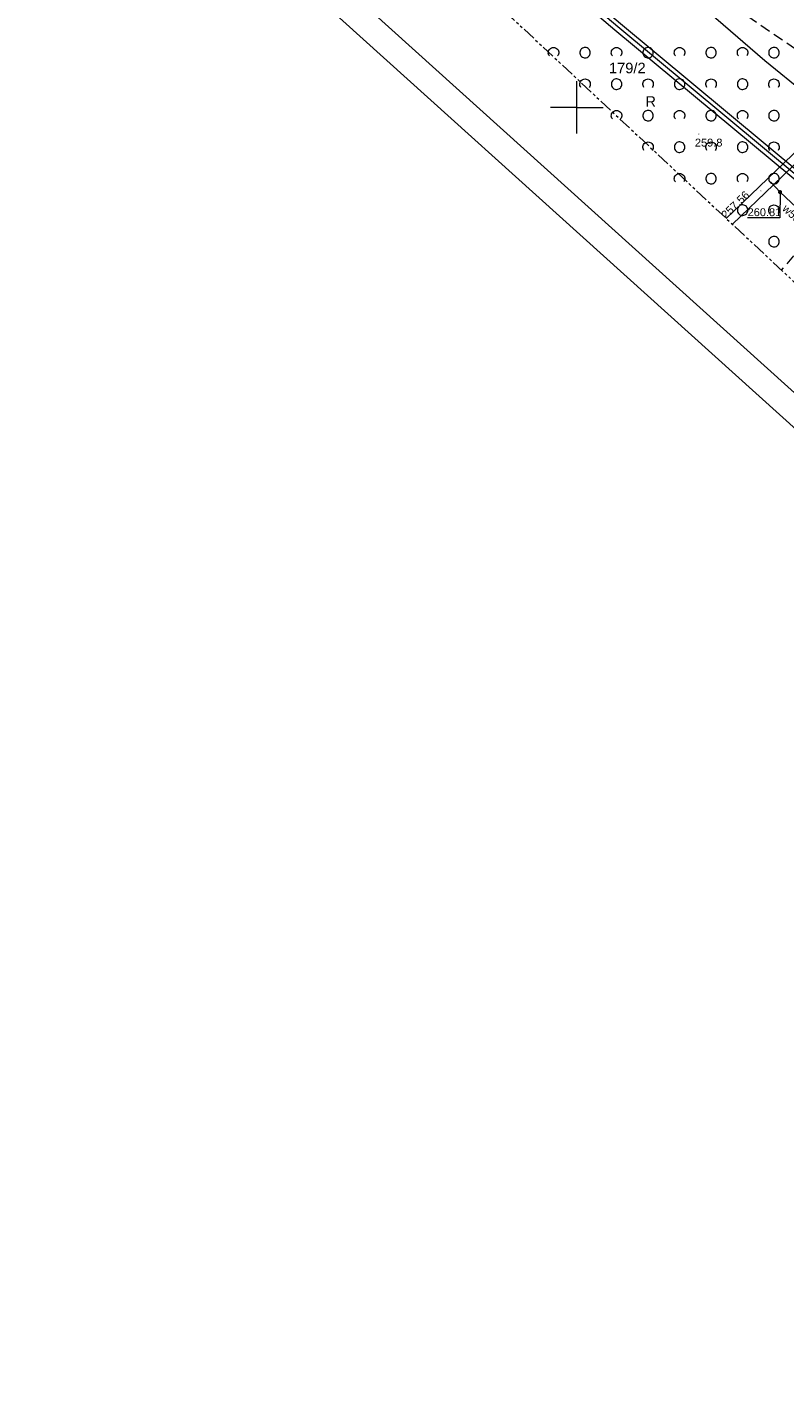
# Model space of a CAD drawing. Header units: metres. Extents: x 7427040 to 7427559, y 5541084 to 5541580.
# Tile 2 of 99: x 7427148 to 7427220, y 5541178 to 5541308. Entities that reach past the tile are written whole.
import ezdxf
from ezdxf.enums import TextEntityAlignment as Align

# ---------------------------------------------------------------- set-up
doc = ezdxf.new("R2010")
doc.units = ezdxf.units.M
doc.header["$MEASUREMENT"] = 0
for name, pattern in [('( Phantom )', [2.5, 1.25, -0.25, 0.25, -0.25, 0.25, -0.25]), ('DASHED', [0.75, 0.5, -0.25]), ('DGN Style 3', [0.678427, 0.484591, -0.193836]), ('PRZER2-1', [1.5, 1, -0.5])]:
    doc.linetypes.add(name, pattern=pattern)
doc.layers.get('0').update_dxf_attribs({"color": 4})
doc.layers.add('_NDRK', color=6, linetype='Continuous', lineweight=0, plot=False)
doc.layers.add('WYTYCZNE ELEKTRYCZNE', color=230, linetype='Continuous', lineweight=30, plot=False)
for name, color, linetype, lineweight in [('A_drenaż', 6, 'DASHED', 13), ('A_WYMIAROWANIE_drenaż', 4, 'Continuous', 0), ('E_gn_typ', 1, 'Continuous', 30), ('GESDZI_O', 7, 'Continuous', 13), ('GESUZY_O', 96, 'Continuous', 13), ('GOSRBG', 7, 'Continuous', 13), ('GSPWPN', 7, 'Continuous', 13), ('GSPWPN_O', 7, 'Continuous', 13), ('GSSZAD', 7, 'Continuous', 13), ('GULLOB', 7, 'Continuous', 30), ('GULTPR', 30, 'Continuous', 13), ('GULWPR', 5, 'Continuous', 13), ('GULWPR_O', 5, 'Continuous', 13), ('GUPPRZ', 7, 'Continuous', 13), ('GUPPRZ_O', 7, 'Continuous', 13), ('GUPWZA', 5, 'Continuous', 13), ('IS_KD_inst_wewn', 102, 'Continuous', 53), ('IS_W_inst_wewn', 150, 'Continuous', 53), ('PZT 1 BOISKO - A_boisko_L', 45, 'Continuous', 13), ('Ramka sekcyjna', 224, 'Continuous', 13), ('TABELKA I RAMKA', 4, 'Continuous', 0)]:
    doc.layers.add(name, color=color, linetype=linetype, lineweight=lineweight)
doc.layers.add('SZRAF_1 BOISKO - !_DROGI_SZRAF_TARTAN', color=11, linetype='Continuous', lineweight=0, transparency=0.5)
doc.styles.add('Arial', font='arial.ttf')
doc.styles.add('GN_atrybuty', font='simplex.shx', dxfattribs={"width": 0.8})
doc.styles.get("Standard").update_dxf_attribs({"font": 'arial.ttf'})

# ---------------------------------------------------------------- blocks, each defined once
blk = doc.blocks.new('SZRAF_1 BOISKO')
at = {"layer": 'SZRAF_1 BOISKO - !_DROGI_SZRAF_TARTAN', "color": 11, "extrusion": (0, 0, -1)}
blk.add_solid([(-7427200.75, 5541374.59), (-7427248.05, 5541423.45), (-7427279.79, 5541298.08), (-7427327.09, 5541346.94)], dxfattribs=at)
blk = doc.blocks.new('D_GUPWZA1')
at = {"lineweight": -2, "extrusion": (0, 0, -1)}
blk.add_hatch(color=0, dxfattribs=at).paths.add_polyline_path([(0, -0.2), (-0.051764, -0.193185), (-0.1, -0.173205), (-0.141421, -0.141421), (-0.173205, -0.1), (-0.193185, -0.051764), (-0.2, 0), (-0.193185, 0.051764), (-0.173205, 0.1), (-0.141421, 0.141421), (-0.1, 0.173205), (-0.051764, 0.193185), (0, 0.2), (0.051764, 0.193185), (0.1, 0.173205), (0.141421, 0.141421), (0.173205, 0.1), (0.193185, 0.051764), (0.2, 0), (0.193185, -0.051764), (0.173205, -0.1), (0.141421, -0.141421), (0.1, -0.173205), (0.051764, -0.193185)])
blk = doc.blocks.new('D_GSPWPN1')
at = {"lineweight": -2, "extrusion": (0, 0, -1)}
blk.add_hatch(color=0, dxfattribs=at).paths.add_polyline_path([(0, -0.045), (-0.011647, -0.043467), (-0.0225, -0.038971), (-0.03182, -0.03182), (-0.038971, -0.0225), (-0.043467, -0.011647), (-0.045, 0), (-0.043467, 0.011647), (-0.038971, 0.0225), (-0.03182, 0.03182), (-0.0225, 0.038971), (-0.011647, 0.043467), (0, 0.045), (0.011647, 0.043467), (0.0225, 0.038971), (0.03182, 0.03182), (0.038971, 0.0225), (0.043467, 0.011647), (0.045, 0), (0.043467, -0.011647), (0.038971, -0.0225), (0.03182, -0.03182), (0.0225, -0.038971), (0.011647, -0.043467)])
blk = doc.blocks.new('D_GUPPRZ1')
at = {"lineweight": -2, "extrusion": (0, 0, -1)}
blk.add_hatch(color=0, dxfattribs=at).paths.add_polyline_path([(0, -0.045), (-0.011647, -0.043467), (-0.0225, -0.038971), (-0.03182, -0.03182), (-0.038971, -0.0225), (-0.043467, -0.011647), (-0.045, 0), (-0.043467, 0.011647), (-0.038971, 0.0225), (-0.03182, 0.03182), (-0.0225, 0.038971), (-0.011647, 0.043467), (0, 0.045), (0.011647, 0.043467), (0.0225, 0.038971), (0.03182, 0.03182), (0.038971, 0.0225), (0.043467, 0.011647), (0.045, 0), (0.043467, -0.011647), (0.038971, -0.0225), (0.03182, -0.03182), (0.0225, -0.038971), (0.011647, -0.043467)])
blk = doc.blocks.new('D_GSSZAD1')
at = {"color": 0, "lineweight": -2, "flags": 128}
blk.add_lwpolyline([(0.5, 0), (0.490964, 0.094626), (0.464184, 0.185831), (0.420627, 0.27032), (0.361867, 0.34504), (0.290028, 0.407288), (0.207708, 0.454816), (0.117879, 0.485906), (0.023791, 0.499434), (-0.071157, 0.494911), (-0.163534, 0.4725), (-0.25, 0.433013), (-0.32743, 0.377875), (-0.393027, 0.309079), (-0.444418, 0.229113), (-0.479746, 0.140866), (-0.497736, 0.047528), (-0.497736, -0.047528), (-0.479746, -0.140866), (-0.444418, -0.229113), (-0.393027, -0.309079), (-0.32743, -0.377875), (-0.25, -0.433013), (-0.163534, -0.4725), (-0.071157, -0.494911), (0.023791, -0.499434), (0.117879, -0.485906), (0.207708, -0.454816), (0.290028, -0.407288), (0.361867, -0.34504), (0.420627, -0.27032), (0.464184, -0.185831), (0.490964, -0.094626), (0.5, 0)], close=True, dxfattribs=at)
blk = doc.blocks.new('D_GSSZAD2')
at = {"color": 0, "lineweight": -2, "flags": 128}
blk.add_lwpolyline([(-0.390312, -0.3125), (-0.445567, -0.226869), (-0.482312, -0.131814), (-0.49902, -0.031282), (-0.494998, 0.070549), (-0.470412, 0.169449), (-0.426283, 0.26131), (-0.364446, 0.342315), (-0.287468, 0.409099), (-0.198548, 0.458889), (-0.10138, 0.489614), (0, 0.5), (0.10138, 0.489614), (0.198548, 0.458889), (0.287468, 0.409099), (0.364446, 0.342315), (0.426283, 0.26131), (0.470412, 0.169449), (0.494998, 0.070549), (0.49902, -0.031282), (0.482312, -0.131814), (0.445567, -0.226869), (0.390312, -0.3125)], dxfattribs=at)
blk = doc.blocks.new('SIT-G1 BOISKO')
at = {"layer": 'GOSRBG', "color": 252, "linetype": '( Phantom )', "lineweight": 13, "flags": 128}
blk.add_lwpolyline([(7427455.09, 5541312.43), (7427244.2, 5541498.57), (7427125.24, 5541372.71), (7427331.36, 5541179.81), (7427455.09, 5541312.43)], close=True, dxfattribs=at)
at = {"layer": 'GSSZAD', "color": 252, "linetype": 'PRZER2-1', "lineweight": 13}
blk.add_lwpolyline([(7427137.42, 5541385.6), (7427166.6, 5541355.43), (7427189.15, 5541328.5), (7427197.7, 5541321.37), (7427231.49, 5541298.29), (7427219.48, 5541284.51)], dxfattribs=at)
at = {"layer": 'GULLOB', "color": 252, "linetype": 'Continuous', "lineweight": 13, "flags": 128}
blk.add_lwpolyline([(7427169.74, 5541342.31), (7427185.6, 5541323.21), (7427203.9, 5541307.69), (7427224.49, 5541290.58), (7427225.37, 5541289.9), (7427226.14, 5541289.31), (7427233.44, 5541282.9), (7427256.67, 5541264.04), (7427270.69, 5541252), (7427281.09, 5541242.14), (7427292.32, 5541226.1), (7427295.99, 5541220.55), (7427302.93, 5541211.15)], dxfattribs=at)
at = {"layer": 'GULTPR', "color": 30, "linetype": 'Continuous', "lineweight": 13, "flags": 128}
blk.add_lwpolyline([(7427138.99, 5541387.26), (7427150.53, 5541372.9), (7427155.73, 5541366.13), (7427162.09, 5541358.32), (7427176.98, 5541342.6), (7427191.6, 5541326.99), (7427203.91, 5541316.59), (7427217.91, 5541304.45), (7427233.53, 5541291.77), (7427239.55, 5541285.78), (7427268.11, 5541261.04), (7427295.3, 5541233.72), (7427304.46, 5541225.14), (7427314.32, 5541214.51), (7427329.59, 5541188.64), (7427333.27, 5541181.86)], dxfattribs=at)
at = {"layer": 'GULWPR', "color": 5, "linetype": 'Continuous', "lineweight": 13, "flags": 128}
for points in [[(7427135.12, 5541383.17), (7427142.17, 5541374.48), (7427153.34, 5541361.19), (7427185.32, 5541322.93), (7427203.64, 5541307.38), (7427224.23, 5541290.27)], [(7427135.68, 5541383.76), (7427142.79, 5541374.98), (7427153.96, 5541361.71), (7427185.88, 5541323.49), (7427204.16, 5541308), (7427224.75, 5541290.89)], [(7427214.24, 5541289.42), (7427218.17, 5541293.2), (7427224.56, 5541299.35), (7427237.31, 5541311.72), (7427241.51, 5541310.95), (7427286.24, 5541272.33), (7427300.08, 5541260.28), (7427319.75, 5541253.3), (7427326.83, 5541250.9), (7427330.19, 5541249.78), (7427333.33, 5541248.65), (7427348.88, 5541243.94), (7427373.55, 5541269.8), (7427376.07, 5541271.44), (7427397.67, 5541272.64), (7427419.08, 5541273.83)], [(7427214.83, 5541288.87), (7427218.73, 5541292.62), (7427225.12, 5541298.77), (7427237.57, 5541310.86), (7427241.15, 5541310.21), (7427285.72, 5541271.73), (7427299.66, 5541259.58), (7427319.49, 5541252.54), (7427326.57, 5541250.14), (7427329.93, 5541249.02), (7427333.07, 5541247.89), (7427349.12, 5541243.04), (7427374.07, 5541269.18), (7427376.33, 5541270.66), (7427397.71, 5541271.84), (7427418.29, 5541272.98)], [(7427218.45, 5541292.91), (7427219.36, 5541291.93), (7427223.05, 5541288.45), (7427223.95, 5541288.2), (7427224.7, 5541289.06), (7427225.37, 5541289.9)]]:
    blk.add_lwpolyline(points, dxfattribs=at)
at = {"layer": 'GUPPRZ_O', "color": 5, "linetype": 'Continuous', "lineweight": 13, "flags": 128}
blk.add_lwpolyline([(7427219.36, 5541291.93), (7427219.35, 5541289.47), (7427216.27, 5541289.47)], dxfattribs=at)
at = {"layer": 'Ramka sekcyjna', "color": 252, "linetype": 'Continuous', "lineweight": 13, "flags": 128}
for points in [[(7427200, 5541297.5), (7427200, 5541302.5)], [(7427200, 5541297.5), (7427200, 5541302.5)], [(7427200, 5541300), (7427197.5, 5541300)], [(7427200, 5541300), (7427202.5, 5541300)]]:
    blk.add_lwpolyline(points, dxfattribs=at)
at = {"layer": 'GSPWPN', "color": 7, "linetype": 'Continuous', "lineweight": 13}
blk.add_blockref('D_GSPWPN1', (7427211.62, 5541297.46), dxfattribs=at)
at = {"layer": 'GSSZAD', "color": 7, "linetype": 'Continuous', "lineweight": 13}
for name, p in [('D_GSSZAD2', (7427197.79, 5541305.21)), ('D_GSSZAD1', (7427200.79, 5541305.21)), ('D_GSSZAD2', (7427203.79, 5541305.21)), ('D_GSSZAD1', (7427206.79, 5541305.21)), ('D_GSSZAD2', (7427209.79, 5541305.21)), ('D_GSSZAD1', (7427212.79, 5541305.21)), ('D_GSSZAD2', (7427215.79, 5541305.21)), ('D_GSSZAD1', (7427218.78, 5541305.21)), ('D_GSSZAD2', (7427200.79, 5541302.21)), ('D_GSSZAD1', (7427203.79, 5541302.21)), ('D_GSSZAD2', (7427206.79, 5541302.21)), ('D_GSSZAD1', (7427209.79, 5541302.21)), ('D_GSSZAD2', (7427212.79, 5541302.21)), ('D_GSSZAD1', (7427215.79, 5541302.21)), ('D_GSSZAD2', (7427218.78, 5541302.21)), ('D_GSSZAD2', (7427203.79, 5541299.21)), ('D_GSSZAD1', (7427206.79, 5541299.21)), ('D_GSSZAD2', (7427209.79, 5541299.21)), ('D_GSSZAD1', (7427212.79, 5541299.21)), ('D_GSSZAD2', (7427215.79, 5541299.21)), ('D_GSSZAD1', (7427218.78, 5541299.21)), ('D_GSSZAD2', (7427206.79, 5541296.21)), ('D_GSSZAD1', (7427209.79, 5541296.21)), ('D_GSSZAD2', (7427212.79, 5541296.21)), ('D_GSSZAD1', (7427215.79, 5541296.21)), ('D_GSSZAD2', (7427218.78, 5541296.21)), ('D_GSSZAD2', (7427209.79, 5541293.21)), ('D_GSSZAD1', (7427212.79, 5541293.21)), ('D_GSSZAD2', (7427215.79, 5541293.21)), ('D_GSSZAD1', (7427218.78, 5541293.21)), ('D_GSSZAD1', (7427215.79, 5541290.21)), ('D_GSSZAD2', (7427218.78, 5541290.21)), ('D_GSSZAD1', (7427218.78, 5541287.21))]:
    blk.add_blockref(name, p, dxfattribs=at)
at = {"layer": 'GUPPRZ', "color": 5, "linetype": 'Continuous', "lineweight": 13}
for p in [(7427217.54, 5541292.04), (7427219.36, 5541291.93)]:
    blk.add_blockref('D_GUPPRZ1', p, dxfattribs=at)
at = {"layer": 'GUPWZA', "color": 5, "linetype": 'Continuous', "lineweight": 13, "rotation": 317.4538227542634}
blk.add_blockref('D_GUPWZA1', (7427219.36, 5541291.93), dxfattribs=at)
at = {"layer": 'GESDZI_O', "color": 252, "linetype": 'Continuous', "lineweight": 13, "style": 'Arial'}
blk.add_text('179/2', height=1, dxfattribs=at).set_placement((7427204.81, 5541303.25), align=Align.CENTER)
at = {"layer": 'GESUZY_O', "color": 96, "linetype": 'Continuous', "lineweight": 13, "style": 'Arial'}
blk.add_text('R', height=1, dxfattribs=at).set_placement((7427207.04, 5541300.06), align=Align.CENTER)
at = {"layer": 'GSPWPN_O', "color": 252, "linetype": 'Continuous', "lineweight": 13, "style": 'Arial'}
blk.add_text('259.8', height=0.75, dxfattribs=at).set_placement((7427211.25, 5541296.27))
at = {"layer": 'GULWPR_O', "color": 5, "linetype": 'Continuous', "lineweight": 13, "style": 'Arial'}
blk.add_text('w500', height=0.75, rotation=316.5821, dxfattribs=at).set_placement((7427219.51, 5541290.27))
at = {"layer": 'GUPPRZ_O', "color": 5, "linetype": 'Continuous', "lineweight": 13, "style": 'Arial'}
blk.add_text('257.56', height=0.75, rotation=43.9635, dxfattribs=at).set_placement((7427214.2, 5541289.35))
blk.add_text('260.81', height=0.75, dxfattribs=at).set_placement((7427216.27, 5541289.64))
blk = doc.blocks.new('boisko 110x68')
at = {"linetype": 'DASHED', "ltscale": 5, "flags": 128}
blk.add_lwpolyline([(0, 0), (110, 0), (110, 68), (0, 68), (0, 0)], close=True, dxfattribs=at)
at = {"flags": 128}
for points in [[(8, 3), (102, 3), (102, 65), (8, 65), (8, 3)], [(24.5, 54.17), (8, 54.17), (8, 13.85), (24.5, 13.85), (24.5, 54.17)], [(85.5, 54.16), (102, 54.16), (102, 13.84), (85.5, 13.84), (85.5, 54.16)], [(8, 43.17), (13.5, 43.17), (13.5, 24.85), (8, 24.85), (8, 43.17)], [(102, 43.16), (96.5, 43.16), (96.5, 24.84), (102, 24.84), (102, 43.16)], [(5.56, 30.35), (8, 30.35), (8, 37.67), (5.56, 37.67), (5.56, 30.35)], [(104.44, 30.34), (102, 30.34), (102, 37.66), (104.44, 37.66), (104.44, 30.34)]]:
    blk.add_lwpolyline(points, close=True, dxfattribs=at)
blk.add_lwpolyline([(55, 2.94), (55, 65)], dxfattribs=at)
for points in [[(24.5, 41.32), (24.5, 26.7, 0.499146), (24.5, 41.32)], [(85.5, 41.31), (85.5, 26.69, -0.499146), (85.5, 41.31)]]:
    blk.add_lwpolyline(points, format="xyb", dxfattribs=at)
blk.add_circle((55, 34.01), 9.15)
for centre, start, end in [((8, 65), 270, 0), ((102, 65), 180, 270), ((8, 3), 0, 90), ((102, 3), 90, 180)]:
    blk.add_arc(centre, 0.982, start, end)
blk = doc.blocks.new('bosiko 110x68')
at = {"layer": 'A_drenaż', "ltscale": 3, "const_width": 0.06, "flags": 128}
blk.add_lwpolyline([(0.5, 0.5), (109.5, 0.5), (109.5, 67.5), (0.5, 67.5), (0.5, 0.5)], close=True, dxfattribs=at)
for points in [[(5, 67.5), (5, 0.5)], [(10, 67.5), (10, 0.5)], [(15, 67.5), (15, 0.5)], [(20, 67.5), (20, 0.5)], [(25, 67.5), (25, 0.5)], [(30, 67.5), (30, 0.5)], [(35, 67.5), (35, 0.5)], [(40, 67.5), (40, 0.5)], [(45, 67.5), (45, 0.5)], [(50, 67.5), (50, 0.5)], [(55, 67.5), (55, 0.5)], [(60, 67.5), (60, 0.5)], [(65, 67.5), (65, 0.5)], [(70, 67.5), (70, 0.5)], [(75, 67.5), (75, 0.5)], [(80, 67.5), (80, 0.5)], [(85, 67.5), (85, 0.5)], [(90, 67.5), (90, 0.5)], [(95, 67.5), (95, 0.5)], [(100, 67.5), (100, 0.5)], [(105, 67.5), (105, 0.5)]]:
    blk.add_lwpolyline(points, dxfattribs=at)
blk = doc.blocks.new('zbiornik 2024.12.09 v2')
at = {"layer": '_NDRK', "lineweight": 30}
blk.add_circle((2.52, 50.92), 0.152, dxfattribs=at)
at = {"layer": 'IS_KD_inst_wewn'}
for p, q in [((-51.99, 52.77), (-50.41, 52.77)), ((-51.99, 50.92), (-51.99, 52.77)), ((49.83, 52.77), (57.02, 52.77)), ((57.02, 50.92), (57.02, 52.77)), ((2.52, 50.92), (-51.99, 50.92)), ((57.02, 50.92), (2.52, 50.92))]:
    blk.add_line(p, q, dxfattribs=at)
at = {"layer": 'IS_KD_inst_wewn', "ltscale": 7, "flags": 128}
for points in [[(-50.41, 53.69), (-50.41, 51.85), (49.83, 51.85), (49.83, 53.69), (-50.41, 53.69)], [(-50.29, 53.57), (-50.29, 51.97), (49.71, 51.97), (49.71, 53.57), (-50.29, 53.57)]]:
    blk.add_lwpolyline(points, close=True, dxfattribs=at)
at = {"layer": 'IS_KD_inst_wewn'}
for centre, radius in [((-51.98, 52.77), 0.5), ((57.02, 52.77), 0.5), ((-51.98, 50.92), 0.3), ((-47.48, 50.92), 0.212), ((-42.48, 50.92), 0.212), ((-37.48, 50.92), 0.212), ((-32.48, 50.92), 0.212), ((-27.48, 50.92), 0.212), ((-22.48, 50.92), 0.212), ((-17.48, 50.92), 0.212), ((-12.48, 50.92), 0.212), ((-7.48, 50.92), 0.212), ((-2.48, 50.92), 0.212), ((2.52, 50.92), 0.212), ((7.52, 50.92), 0.212), ((12.52, 50.93), 0.212), ((17.52, 50.92), 0.212), ((22.52, 50.92), 0.212), ((27.52, 50.92), 0.212), ((32.52, 50.92), 0.212), ((37.52, 50.92), 0.212), ((42.52, 50.92), 0.212), ((47.52, 50.92), 0.212), ((52.52, 50.92), 0.212), ((57.02, 50.92), 0.3)]:
    blk.add_circle(centre, radius, dxfattribs=at)
at = {"layer": 'IS_W_inst_wewn'}
for p, q in [((51.8, 52.89), (51.8, 55.54)), ((49.83, 52.89), (51.8, 52.89))]:
    blk.add_line(p, q, dxfattribs=at)
at = {"layer": 'IS_W_inst_wewn', "flags": 128}
blk.add_lwpolyline([(51.42, 55.47), (52.2, 55.47), (51.4, 55.05), (52.2, 55.05), (51.4, 55.47)], dxfattribs=at)
blk.add_lwpolyline([(60.87, -5.22), (60.91, -4.22), (62.87, -5.31), (62.91, -4.31), (60.87, -5.22)], close=True, dxfattribs=at)
at = {"layer": 'IS_W_inst_wewn'}
for centre, radius in [((51.8, 54.12), 0.875), ((51.8, 54.12), 0.75), ((52.25, 54.12), 0.3), ((61.9, -4.77), 0.3)]:
    blk.add_circle(centre, radius, dxfattribs=at)
at = {"layer": 'WYTYCZNE ELEKTRYCZNE'}
for q in [(35.26, 59.33), (52.6, 54.15)]:
    blk.add_line((46.48, 59.33), q, dxfattribs=at)
at = {"layer": 'IS_KD_inst_wewn', "lineweight": 30, "ltscale": 7, "insert": (-0.29, 52.6), "char_height": 1, "attachment_point": 5, "rotation": 360, "line_spacing_factor": 0.6}
blk.add_mtext('\\Ftxt;\\H1x;\\W0.7;ZB1 V=200m3 ∅1600 L=100m', dxfattribs=at)
at = {"layer": 'IS_W_inst_wewn', "attachment_point": 7, "line_spacing_factor": 0.6}
for s, insert, char_height, rotation in [('\\Ftxt;\\H1x;\\W0.7;ZO2', (51.67, 55.4), 0.8484, 44.0709), ('\\Ftxt;\\H1x;\\W0.7;∅75', (50.95, 53.95), 0.8484, 91.557), ('\\Ftxt;PN', (52.68, 53.53), 0.8, 357.9483), ('\\Ftxt;\\H1x;\\W0.7;ZO1', (61.87, -4.43), 0.8484, 44.0709)]:
    blk.add_mtext(s, dxfattribs=dict(at, insert=insert, char_height=char_height, rotation=rotation))
at = {"layer": 'WYTYCZNE ELEKTRYCZNE', "insert": (36, 61.99), "char_height": 0.8, "width": 17.2852, "attachment_point": 1, "rotation": 0}
blk.add_mtext('\\Ftxt;Pompa zatapialna\\PU=400V,P=4.0kW,I=7.9A', dxfattribs=at)
blk = doc.blocks.new('PZT 1 BOISKO')
at = {"layer": '_NDRK', "rotation": 315.9290890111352}
blk.add_blockref('zbiornik 2024.12.09 v2', (7427250, 5541350), dxfattribs=at)
at = {"layer": 'A_WYMIAROWANIE_drenaż', "rotation": 315.9290842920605}
blk.add_blockref('bosiko 110x68', (7427200.756, 5541374.589), dxfattribs=at)
at = {"layer": 'PZT 1 BOISKO - A_boisko_L', "rotation": 315.9290842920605}
blk.add_blockref('boisko 110x68', (7427200.756, 5541374.589), dxfattribs=at)
at = {"layer": 'E_gn_typ', "style": 'GN_atrybuty', "width": 0.9, "flags": 8}
for p in [(7427416.237, 5541237.381), (7427411.812, 5541232.473)]:
    blk.add_attdef('ILOŚĆ_ŻYŁ', text='', height=0.9, rotation=318.03691, dxfattribs=at).set_placement(p, align=Align.MIDDLE_LEFT)
blk = doc.blocks.new('DROGI_1 BOISKO')
at = {"layer": 'TABELKA I RAMKA', "color": 7, "linetype": 'DGN Style 3', "lineweight": 30}
for p, q in [((7427248.05, 5541423.45), (7427200.76, 5541374.59)), ((7427248.05, 5541423.45), (7427327.09, 5541346.94)), ((7427200.76, 5541374.59), (7427279.79, 5541298.08)), ((7427327.09, 5541346.94), (7427279.79, 5541298.08))]:
    blk.add_line(p, q, dxfattribs=at)

msp = doc.modelspace()

# ---------------------------------------------------------------- linework, layer by layer
at = {"layer": 'TABELKA I RAMKA', "color": 7, "ltscale": 0.046875, "flags": 128}
for points in [[(7427172.645, 5541580.08), (7427558.843, 5541231.869), (7427425.92, 5541084.445), (7427039.722, 5541432.657), (7427172.645, 5541580.08)], [(7427183.968, 5541566.505), (7427555.312, 5541231.686), (7427425.737, 5541087.976), (7427054.393, 5541422.795), (7427183.968, 5541566.505)]]:
    msp.add_lwpolyline(points, close=True, dxfattribs=at)

# ---------------------------------------------------------------- block references
at = {"color": 7, "linetype": 'Continuous', "lineweight": 0}
for name in ['SIT-G1 BOISKO', 'PZT 1 BOISKO', 'SZRAF_1 BOISKO', 'DROGI_1 BOISKO']:
    msp.add_blockref(name, (0, 0), dxfattribs=at)

doc.saveas('drawing.dxf')
